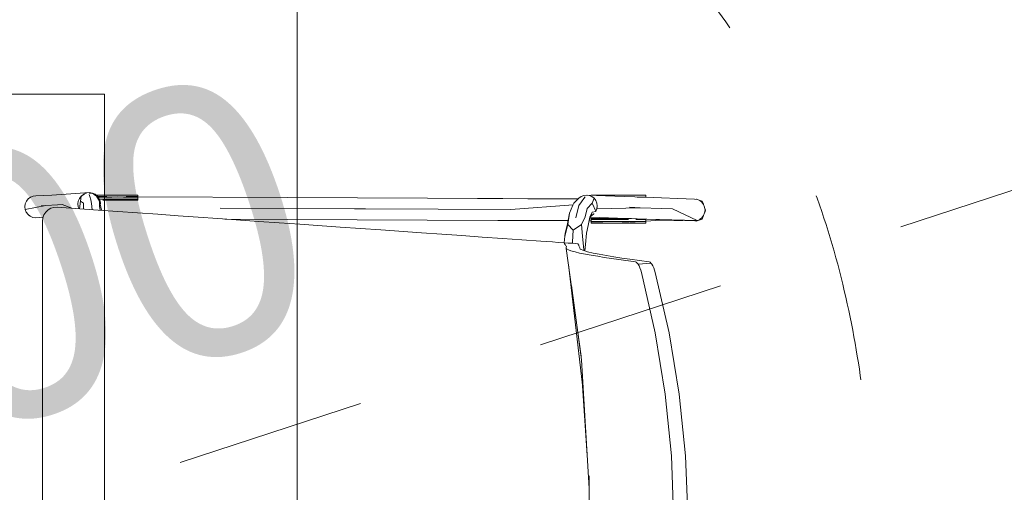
# Model space of a CAD drawing. Header units: millimetres. Extents: x -2932 to 42461, y -10716 to 17298.
# Tile 73 of 168: x 15944 to 16677, y 8186 to 8538. Entities that reach past the tile are written whole.
import ezdxf

# ---------------------------------------------------------------- set-up
doc = ezdxf.new("R2010")
doc.units = ezdxf.units.MM
doc.header["$MEASUREMENT"] = 0
doc.linetypes.add('Small Dashed', pattern=[282.222222, 141.111111, -141.111111])
for name, color, linetype, lineweight in [('ARCHICAD Doors_Pen_No__19', 255, 'Continuous', 0), ('Furniture-1_Pen_No__2', 8, 'Continuous', 15), ('I-FURN.IFC Model_Pen_No__2', 8, 'Continuous', 15), ('SA_LAGI_Pen_No__1', 7, 'Continuous', 13), ('SA_VALGUSTI_Pen_No__20', 1, 'Continuous', 0)]:
    doc.layers.add(name, color=color, linetype=linetype, lineweight=lineweight)
doc.layers.add('SA_LAGI_Pen_No__102', color=7, linetype='Continuous', lineweight=13, true_color=0xcccccc)
doc.styles.add('GENERATED_STYLE_1', font='txt', dxfattribs={"width": 0.95})

msp = doc.modelspace()

# ---------------------------------------------------------------- hatches: boundary and pattern name
at = {"layer": 'SA_LAGI_Pen_No__102', "linetype": 'Continuous', "lineweight": 13, "true_color": 0xcccccc}
h = msp.add_hatch(dxfattribs=at)
h.set_pattern_fill('Grid_60x60_0001', color=254, style=0, pattern_type=2)
h.set_pattern_definition([(0, (16150, 8550), (0, 600), []), (90, (16150, 8550), (-600, 0), [])])
h.paths.add_polyline_path([(15015.5, 9541), (15015.5, 7882.5), (17672, 7870), (17672, 8482.5), (17788, 8482.5), (17788, 7882.5), (20188, 7882.5), (20188, 9541)])

# ---------------------------------------------------------------- linework, layer by layer
at = {"layer": 'ARCHICAD Doors_Pen_No__19', "color": 255, "linetype": 'Continuous', "lineweight": 0}
msp.add_arc((17672, 7882.5), 1000, 90, 180, dxfattribs=at)
at = {"layer": 'Furniture-1_Pen_No__2', "color": 8, "linetype": 'Continuous', "lineweight": 15}
for p, q in [((15407.08, 8482.5), (16007.08, 8482.5)), ((16007.08, 8482.5), (16007.08, 7882.5))]:
    msp.add_line(p, q, dxfattribs=at)
at = {"layer": 'I-FURN.IFC Model_Pen_No__2', "color": 8, "linetype": 'Continuous', "lineweight": 15}
for p, q in [((15995.89, 8409.35), (15978.43, 8408.24)), ((15995.89, 8409.35), (15993.79, 8409.09)), ((15997.99, 8409.06), (15995.89, 8409.35)), ((15948.01, 8401), (15948.83, 8402.96)), ((15948.83, 8402.96), (15950.12, 8404.65)), ((15950.12, 8404.65), (15951.81, 8405.93)), ((15951.81, 8405.93), (15953.77, 8406.74)), ((15953.77, 8406.74), (15955.87, 8407)), ((15967.8, 8407.57), (15955.87, 8407)), ((15967.8, 8407.57), (15978.43, 8408.24)), ((15987.18, 8400.96), (15987.48, 8403.07)), ((15987.48, 8403.07), (15988.3, 8405.03)), ((15988.3, 8405.03), (15989.6, 8406.72)), ((15988.31, 8397.3), (15989.22, 8403.01)), ((15989.22, 8403.01), (15989.6, 8406.72)), ((15989.22, 8403.01), (15991.35, 8401.46)), ((15989.6, 8406.72), (15991.3, 8408.01)), ((15990.15, 8407), (15989.94, 8406.73)), ((15991.83, 8408.28), (15990.15, 8407)), ((15991.3, 8408.01), (15991.67, 8408.17)), ((15993.79, 8409.09), (15991.83, 8408.28)), ((15995.69, 8409.06), (15997.47, 8408.83)), ((15995.7, 8407.83), (15996.04, 8406.55)), ((15996.04, 8406.55), (15996.71, 8404)), ((15996.71, 8404), (15997.44, 8401.19)), ((15997.47, 8408.83), (15999.43, 8408.01)), ((15999.94, 8408.24), (15997.99, 8409.06)), ((15999.43, 8408.01), (16001.11, 8406.72)), ((16001.61, 8406.93), (15999.94, 8408.24)), ((16001.03, 8407.38), (16019.59, 8407.38)), ((16001.11, 8406.72), (16001.18, 8406.62)), ((16003.32, 8403.01), (16001.11, 8406.72)), ((16002.89, 8405.23), (16001.61, 8406.93)), ((16001.99, 8406.43), (16002.91, 8406.43)), ((16002.28, 8406.04), (16008.15, 8406.03)), ((16003.32, 8403.01), (16002.4, 8405.02)), ((16003.69, 8403.25), (16002.89, 8405.23)), ((16002.91, 8406.43), (16003.61, 8406.43)), ((16003.23, 8404.4), (16004.19, 8404.4)), ((16003.36, 8399), (16003.32, 8403.01)), ((16003.32, 8403.01), (16004.83, 8396.33)), ((16003.61, 8406.43), (16008.73, 8406.43)), ((16003.96, 8401.14), (16003.69, 8403.25)), ((16004.19, 8404.4), (16010.65, 8404.4)), ((16009.06, 8403.76), (16005.72, 8403.78)), ((16012.44, 8406.09), (16008.15, 8406.03)), ((16015.28, 8403.74), (16009.06, 8403.76)), ((16010.65, 8404.4), (16017.1, 8404.4)), ((16016.72, 8406.1), (16012.44, 8406.09)), ((16015.28, 8403.74), (16024.99, 8403.74)), ((16016.72, 8406.1), (16021.16, 8406.09)), ((16017.1, 8404.4), (16024.51, 8404.4)), ((16019.59, 8407.38), (16031.92, 8407.38)), ((16025.41, 8406.07), (16021.16, 8406.09)), ((16023.23, 8406.43), (16027.58, 8406.43)), ((16024.51, 8404.4), (16031.92, 8404.4)), ((16024.99, 8403.74), (16031.92, 8403.77)), ((16025.41, 8406.07), (16031.92, 8406.07)), ((16027.58, 8406.43), (16031.92, 8406.43)), ((16031.92, 8407.33), (16031.92, 8407.38)), ((16031.92, 8406.43), (16031.92, 8407.33)), ((16031.92, 8406.07), (16031.92, 8406.43)), ((16031.92, 8406.29), (16143.19, 8405.74)), ((16143.19, 8405.74), (16031.92, 8406.1)), ((16031.92, 8405.54), (16031.92, 8406.07)), ((16031.92, 8404.4), (16031.92, 8405.54)), ((16031.92, 8403.77), (16031.92, 8404.4)), ((16143.19, 8405.74), (16247.43, 8405.21)), ((16359.57, 8404.47), (16247.43, 8405.21)), ((16247.43, 8405.21), (16359.75, 8404.65)), ((16356.5, 8401.47), (16360.29, 8405.18)), ((16360.1, 8399.65), (16362.15, 8402.46)), ((16360.29, 8405.18), (16361.91, 8406.48)), ((16361.91, 8406.48), (16363.81, 8407.29)), ((16362.15, 8402.46), (16364, 8405.01)), ((16363.81, 8407.29), (16365.85, 8407.57)), ((16364, 8405.01), (16364.93, 8406.29)), ((16365.85, 8407.57), (16367.91, 8407.29)), ((16386.91, 8406.65), (16366.4, 8407.49)), ((16367.91, 8407.29), (16369.83, 8406.48)), ((16369.48, 8407.37), (16369.48, 8407.38)), ((16369.48, 8407.38), (16397.79, 8407.38)), ((16369.83, 8406.48), (16371.5, 8405.18)), ((16370.23, 8401.47), (16371.5, 8405.18)), ((16371.5, 8405.18), (16372.79, 8403.49)), ((16372.79, 8403.49), (16373.61, 8401.53)), ((16386.91, 8406.65), (16409.22, 8405.87)), ((16397.79, 8407.38), (16410.12, 8407.38)), ((16403.52, 8406.07), (16403.61, 8406.07)), ((16403.61, 8406.07), (16410.12, 8406.07)), ((16446.25, 8404.59), (16409.22, 8405.87)), ((16410.12, 8407.38), (16410.12, 8407.33)), ((16410.12, 8407.33), (16410.12, 8406.43)), ((16410.12, 8406.43), (16410.12, 8406.07)), ((16410.12, 8406.07), (16410.12, 8405.84)), ((16448.3, 8404.31), (16446.25, 8404.59)), ((16447.65, 8404.45), (16447.48, 8404.42)), ((16447.65, 8404.45), (16447.92, 8404.36)), ((16448.3, 8404.31), (16452.14, 8402.95)), ((16451.85, 8402.18), (16450.21, 8403.49)), ((16452.14, 8402.95), (16450.21, 8403.49)), ((16453.1, 8400.49), (16451.85, 8402.18)), ((16452.14, 8402.95), (16452.93, 8400.71)), ((15947.72, 8398.88), (15948.01, 8401)), ((15947.98, 8396.77), (15947.72, 8398.88)), ((15947.98, 8396.77), (15963.42, 8399.81)), ((15948.78, 8394.79), (15947.98, 8396.77)), ((15950.06, 8393.09), (15948.78, 8394.79)), ((15963.42, 8399.81), (15959.88, 8399.6)), ((15963.25, 8394.9), (15961.91, 8392.9)), ((15965.01, 8396.52), (15963.25, 8394.9)), ((15972.04, 8400.31), (15963.42, 8399.81)), ((15967.09, 8397.69), (15965.01, 8396.52)), ((15969.38, 8398.34), (15967.09, 8397.69)), ((15971.75, 8398.45), (15969.38, 8398.34)), ((16002.3, 8396.32), (15971.75, 8398.45)), ((15975.58, 8400.52), (15972.04, 8400.31)), ((15982.7, 8397.69), (15975.58, 8400.52)), ((15987.45, 8398.85), (15987.18, 8400.96)), ((15988.08, 8397.31), (15987.45, 8398.85)), ((15991.38, 8397.08), (15991.35, 8401.46)), ((15997.44, 8401.19), (15997.81, 8396.63)), ((16016.92, 8395.29), (16002.3, 8396.32)), ((16003.36, 8399), (16003.74, 8396.22)), ((16003.88, 8400.53), (16003.96, 8401.14)), ((16004.86, 8396.14), (16004.83, 8396.33)), ((16031.54, 8394.27), (16016.92, 8395.29)), ((16193.04, 8397.38), (16093.25, 8397.88)), ((16201.44, 8397.34), (16193.04, 8397.38)), ((16309.63, 8396.8), (16201.44, 8397.34)), ((16309.63, 8396.8), (16355.94, 8400.21)), ((16355.81, 8399.92), (16353.32, 8393.99)), ((16356.5, 8401.47), (16355.81, 8399.92)), ((16358.04, 8390.48), (16360.1, 8399.65)), ((16366.4, 8397.46), (16364.79, 8391.41)), ((16366.4, 8397.46), (16370.23, 8401.47)), ((16370.09, 8394.79), (16368.02, 8389.14)), ((16368.39, 8391.04), (16370.09, 8394.79)), ((16370.09, 8394.79), (16372.93, 8395.35)), ((16372.79, 8395.66), (16370.23, 8401.47)), ((16372.82, 8395.45), (16373.53, 8397.21)), ((16372.93, 8395.35), (16372.84, 8395.23)), ((16372.93, 8395.35), (16372.89, 8395.43)), ((16373.69, 8397.31), (16372.93, 8395.35)), ((16373.53, 8397.21), (16373.73, 8398.66)), ((16373.53, 8397.21), (16373.62, 8397.21)), ((16373.61, 8401.53), (16373.92, 8399.42)), ((16373.65, 8397.21), (16405.86, 8398.16)), ((16373.92, 8399.42), (16373.69, 8397.31)), ((16405.86, 8398.16), (16397.95, 8398.44)), ((16422.1, 8397.56), (16405.86, 8398.16)), ((16430, 8397.28), (16422.1, 8397.56)), ((16448.22, 8388.53), (16430, 8397.28)), ((16453.88, 8398.51), (16453.1, 8400.49)), ((16454.21, 8396.37), (16453.86, 8394.29)), ((16453.88, 8398.51), (16454.21, 8396.37)), ((16453.92, 8394.68), (16454.5, 8396.24)), ((16454.02, 8397.61), (16454.5, 8396.24)), ((16454.11, 8395.78), (16454.28, 8396.34)), ((16454.14, 8396.84), (16454.28, 8396.34)), ((16454.28, 8396.34), (16454.21, 8396.37)), ((16454.5, 8396.24), (16454.28, 8396.34)), ((15951.74, 8391.79), (15950.06, 8393.09)), ((15950.93, 8392.42), (15951.01, 8392.22)), ((15951.01, 8392.22), (15951.74, 8391.79)), ((15953.69, 8390.96), (15951.74, 8391.79)), ((15955.79, 8390.67), (15953.69, 8390.96)), ((15961.23, 8391.06), (15955.79, 8390.67)), ((15961.07, 8390.63), (15960.79, 8388.23)), ((15960.79, 8388.23), (15960.79, 8314.16)), ((15961.91, 8392.9), (15961.07, 8390.63)), ((15961.23, 8391.05), (15961.2, 8391.06)), ((16046.76, 8393.21), (16031.54, 8394.27)), ((16061.98, 8392.14), (16046.76, 8393.21)), ((16076.64, 8391.12), (16061.98, 8392.14)), ((16091.31, 8390.09), (16076.64, 8391.12)), ((16122.01, 8387.95), (16091.31, 8390.09)), ((16143.1, 8389.4), (16096.59, 8389.72)), ((16098, 8389.63), (16143.1, 8389.4)), ((16137.17, 8386.89), (16122.01, 8387.95)), ((16143.1, 8389.4), (16247.35, 8388.88)), ((16352.24, 8388.36), (16247.35, 8388.88)), ((16352.27, 8388.55), (16247.35, 8388.88)), ((16351.55, 8384.79), (16353.32, 8393.99)), ((16353.32, 8393.99), (16352.12, 8385.53)), ((16362.18, 8385.53), (16364.79, 8391.41)), ((16368.39, 8391.04), (16367.19, 8384.79)), ((16369.48, 8388.27), (16367.86, 8388.28)), ((16369.48, 8388.49), (16367.9, 8388.5)), ((16388.9, 8390.44), (16368.74, 8391.08)), ((16369.84, 8392.22), (16368.94, 8391.64)), ((16369.48, 8390.07), (16369.48, 8390.17)), ((16369.48, 8390.17), (16373.2, 8390.17)), ((16369.48, 8389.48), (16369.48, 8390.07)), ((16369.48, 8390.07), (16374.71, 8390.06)), ((16369.48, 8388.37), (16369.48, 8389.48)), ((16369.48, 8389.48), (16376.91, 8389.48)), ((16369.48, 8387.86), (16369.48, 8388.37)), ((16369.48, 8387.51), (16369.48, 8387.86)), ((16375.86, 8387.86), (16369.48, 8387.86)), ((16369.48, 8386.6), (16369.48, 8387.51)), ((16373.74, 8387.51), (16369.48, 8387.51)), ((16369.8, 8392.25), (16369.82, 8392.26)), ((16369.82, 8392.26), (16371.46, 8393.55)), ((16371.46, 8393.55), (16371.52, 8393.62)), ((16373.2, 8390.17), (16379.64, 8390.17)), ((16377.99, 8387.51), (16373.74, 8387.51)), ((16374.71, 8390.06), (16381.31, 8390.04)), ((16375.86, 8387.86), (16379.88, 8387.84)), ((16376.91, 8389.48), (16384.35, 8389.48)), ((16379.64, 8390.17), (16384.72, 8390.17)), ((16384.37, 8387.83), (16379.88, 8387.84)), ((16386.75, 8390.08), (16381.31, 8390.04)), ((16384.35, 8389.48), (16390.79, 8389.48)), ((16384.37, 8387.83), (16388.52, 8387.85)), ((16384.72, 8390.17), (16389.8, 8390.17)), ((16392.34, 8390.09), (16386.75, 8390.08)), ((16388.52, 8387.85), (16393.45, 8387.87)), ((16388.9, 8390.44), (16410.78, 8389.61)), ((16389.8, 8390.17), (16394.88, 8390.17)), ((16390.79, 8389.48), (16397.23, 8389.48)), ((16399.52, 8390.04), (16392.34, 8390.09)), ((16397.79, 8387.51), (16392.41, 8387.51)), ((16393.45, 8387.87), (16397.42, 8387.91)), ((16394.88, 8390.17), (16396.05, 8390.17)), ((16403.98, 8387.86), (16397.42, 8387.91)), ((16402.09, 8387.51), (16398.31, 8387.51)), ((16402.69, 8389.48), (16410.12, 8389.48)), ((16403.98, 8387.86), (16410.12, 8387.86)), ((16410.12, 8389.64), (16410.12, 8389.48)), ((16410.12, 8389.48), (16410.12, 8388.37)), ((16410.12, 8388.12), (16421.19, 8388.84)), ((16410.12, 8388.37), (16410.12, 8387.86)), ((16410.12, 8387.86), (16410.12, 8387.51)), ((16410.12, 8387.51), (16410.12, 8386.6)), ((16448.22, 8388.53), (16410.78, 8389.61)), ((16410.78, 8389.61), (16446.17, 8388.26)), ((16417.53, 8389.35), (16421.19, 8388.84)), ((16423.22, 8388.81), (16419.32, 8389.29)), ((16421.19, 8388.84), (16423.22, 8388.81)), ((16431.03, 8388.52), (16423.22, 8388.81)), ((16437.11, 8388.53), (16431.03, 8388.52)), ((16437.14, 8388.6), (16437.11, 8388.53)), ((16437.11, 8388.53), (16437.51, 8388.59)), ((16446.17, 8388.26), (16448.22, 8388.53)), ((16446.78, 8388.34), (16447.57, 8388.16)), ((16447.57, 8388.16), (16452.08, 8389.7)), ((16448.22, 8388.53), (16452.08, 8389.7)), ((16450.14, 8389.34), (16451.79, 8390.63)), ((16452.08, 8389.7), (16450.14, 8389.34)), ((16451.79, 8390.63), (16453.06, 8392.32)), ((16452.08, 8389.7), (16453.04, 8392.3)), ((16453.06, 8392.32), (16453.86, 8394.29)), ((16152.33, 8385.83), (16137.17, 8386.89)), ((16182.46, 8383.72), (16152.33, 8385.83)), ((16197.57, 8382.66), (16182.46, 8383.72)), ((16212.67, 8381.61), (16197.57, 8382.66)), ((16242.99, 8379.49), (16212.67, 8381.61)), ((16352.12, 8385.53), (16349.86, 8376.91)), ((16351.55, 8384.79), (16350.06, 8379.19)), ((16355.98, 8381.31), (16352.12, 8385.53)), ((16355.44, 8372.7), (16355.98, 8381.31)), ((16355.98, 8381.31), (16362.18, 8385.53)), ((16362.18, 8385.53), (16362.95, 8376.91)), ((16367.19, 8384.79), (16365.91, 8379.19)), ((16369.48, 8386.54), (16369.48, 8386.6)), ((16369.48, 8386.54), (16381.81, 8386.54)), ((16381.81, 8386.54), (16410.12, 8386.54)), ((16410.12, 8386.6), (16410.12, 8386.54)), ((16258.09, 8378.43), (16242.99, 8379.49)), ((16273.18, 8377.38), (16258.09, 8378.43)), ((16288.32, 8376.32), (16273.18, 8377.38)), ((16303.45, 8375.26), (16288.32, 8376.32)), ((16317.73, 8374.26), (16303.45, 8375.26)), ((16332.01, 8373.26), (16317.73, 8374.26)), ((16336.3, 8372.96), (16332.01, 8373.26)), ((16340.59, 8372.66), (16336.3, 8372.96)), ((16344.87, 8372.36), (16340.59, 8372.66)), ((16349.86, 8376.91), (16349.23, 8372.06)), ((16349.86, 8376.91), (16350.06, 8379.19)), ((16355.38, 8371.63), (16355.44, 8372.7)), ((16362.95, 8376.91), (16363.97, 8366.88)), ((16365.91, 8379.19), (16365.15, 8370.85)), ((16349.16, 8372.06), (16344.87, 8372.36)), ((16349.43, 8371.38), (16349.16, 8372.06)), ((16352.21, 8371.85), (16349.16, 8372.06)), ((16349.69, 8371.1), (16349.43, 8371.38)), ((16350, 8370.69), (16349.69, 8371.1)), ((16350.3, 8370.27), (16350, 8370.69)), ((16350.6, 8369.86), (16350.3, 8370.27)), ((16350.91, 8369.45), (16350.6, 8369.86)), ((16350.84, 8367.74), (16350.87, 8368.59)), ((16362.03, 8287.62), (16350.84, 8367.74)), ((16352.55, 8366.9), (16350.84, 8367.74)), ((16350.87, 8368.59), (16350.91, 8369.45)), ((16354.99, 8371.65), (16352.21, 8371.85)), ((16354.27, 8366.06), (16352.55, 8366.9)), ((16357.48, 8365.23), (16354.27, 8366.06)), ((16357.42, 8371.48), (16354.99, 8371.65)), ((16359.45, 8371.34), (16357.42, 8371.48)), ((16360.68, 8364.4), (16357.48, 8365.23)), ((16359.45, 8371.34), (16359.56, 8371.17)), ((16359.56, 8371.17), (16359.66, 8371.1)), ((16359.66, 8371.1), (16359.87, 8370.62)), ((16359.87, 8370.62), (16360.08, 8370.15)), ((16360.08, 8370.15), (16360.29, 8369.67)), ((16360.29, 8369.67), (16360.5, 8369.19)), ((16360.5, 8369.19), (16360.86, 8368.23)), ((16360.86, 8368.23), (16361.23, 8367.26)), ((16361.23, 8367.26), (16363.9, 8366.3)), ((16363.97, 8366.88), (16363.88, 8366.31)), ((16363.9, 8366.3), (16366.56, 8365.34)), ((16363.97, 8366.88), (16364.01, 8366.26)), ((16365.15, 8370.85), (16364.56, 8366.06)), ((16366.56, 8365.34), (16370.98, 8364.4)), ((16365.04, 8363.58), (16360.68, 8364.4)), ((16369.39, 8362.76), (16365.04, 8363.58)), ((16374.27, 8361.96), (16369.39, 8362.76)), ((16370.98, 8364.4), (16375.4, 8363.46)), ((16379.15, 8361.16), (16374.27, 8361.96)), ((16375.4, 8363.46), (16380.85, 8362.54)), ((16384.53, 8360.33), (16379.15, 8361.16)), ((16380.85, 8362.54), (16386.31, 8361.62)), ((16389.92, 8359.51), (16384.53, 8360.33)), ((16386.31, 8361.62), (16392.28, 8360.69)), ((16402.41, 8357.86), (16389.92, 8359.51)), ((16392.28, 8360.69), (16398.25, 8359.76)), ((16398.25, 8359.76), (16405.44, 8358.81)), ((16403, 8357.61), (16402.41, 8357.86)), ((16405.44, 8358.81), (16412.63, 8357.86)), ((16412.63, 8357.86), (16413.22, 8357.61)), ((16363.51, 8261.98), (16352.51, 8355.78)), ((16403.65, 8356.99), (16403, 8357.61)), ((16404.33, 8356.05), (16403.65, 8356.99)), ((16404.33, 8356.05), (16413.88, 8356.99)), ((16405.02, 8354.83), (16404.33, 8356.05)), ((16405.68, 8353.38), (16405.02, 8354.83)), ((16406.29, 8351.76), (16405.68, 8353.38)), ((16406.8, 8350.02), (16406.29, 8351.76)), ((16413.22, 8357.61), (16413.88, 8356.99)), ((16413.88, 8356.99), (16414.57, 8356.05)), ((16414.57, 8356.05), (16415.27, 8354.83)), ((16415.27, 8354.83), (16415.94, 8353.38)), ((16415.94, 8353.38), (16416.56, 8351.76)), ((16416.56, 8351.76), (16417.08, 8350.02)), ((16417.03, 8305.01), (16406.8, 8350.02)), ((16417.08, 8350.02), (16427.44, 8305.04)), ((16362.11, 8284.97), (16354.69, 8340.16)), ((15960.79, 8314.16), (15960.79, 8240.08)), ((16424.47, 8259.46), (16417.03, 8305.01)), ((16427.44, 8305.04), (16435.01, 8259.5)), ((16367.95, 8189.22), (16362.11, 8284.97)), ((16362.65, 8269.28), (16366.45, 8213.82)), ((16429.09, 8213.53), (16424.47, 8259.46)), ((16435.01, 8259.5), (16439.74, 8213.57)), ((15960.79, 8240.08), (15960.79, 8166)), ((16430.83, 8167.4), (16429.09, 8213.53)), ((16439.74, 8213.57), (16441.59, 8167.44)), ((16367.89, 8119.58), (16367.96, 8198.57))]:
    msp.add_line(p, q, dxfattribs=at)
at = {"layer": 'SA_LAGI_Pen_No__1', "color": 7, "linetype": 'Small Dashed', "lineweight": 13}
msp.add_line((14990.5, 7857.5), (20213, 9566), dxfattribs=at)
at = {"layer": 'SA_VALGUSTI_Pen_No__20', "color": 1, "linetype": 'Small Dashed', "lineweight": 0}
msp.add_open_spline([(16563.7, 7989.01), (16563.7, 7989.01), (16613.57, 8222.27), (16528.19, 8429.55), (16369.37, 8815.08), (15850, 8850), (15850, 8850)], degree=3, knots=[0, 0, 0, 0, 1, 1, 1, 2, 2, 2, 2], dxfattribs=at)

# ---------------------------------------------------------------- texts
at = {"layer": 'SA_LAGI_Pen_No__1', "color": 7, "linetype": 'Continuous', "lineweight": 13, "insert": (15671.19, 8360.38), "char_height": 200, "attachment_point": 2, "rotation": 18.1151, "style": 'GENERATED_STYLE_1'}
msp.add_mtext('\\A1;{\\pqc;\\fSwis721 Lt BT|b0|i0|c0|p34;H=2500}', dxfattribs=at)

doc.saveas('drawing.dxf')
